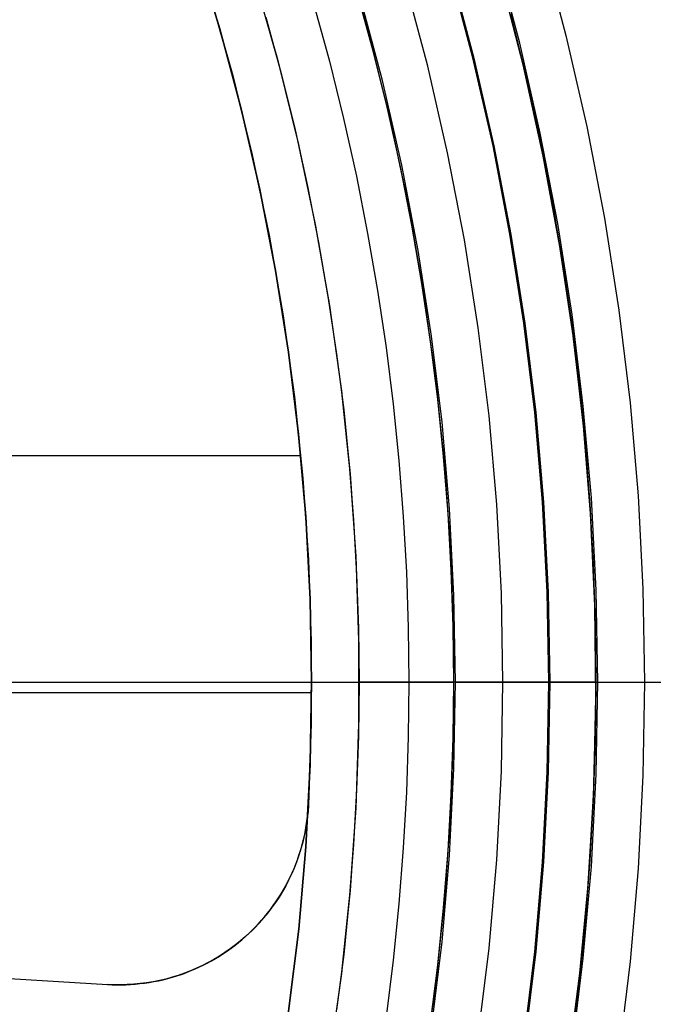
# Model space of a CAD drawing. Header units: millimetres. Extents: x -356 to 356, y -410 to 410.
# Tile 71 of 126: x 21.92 to 28.61, y -3.4 to 6.99. Entities that reach past the tile are written whole.
import ezdxf

# ---------------------------------------------------------------- set-up
doc = ezdxf.new("R2010")
doc.units = ezdxf.units.MM
doc.header["$MEASUREMENT"] = 0
doc.layers.add('1', color=7, linetype='Continuous')

msp = doc.modelspace()

# ---------------------------------------------------------------- linework, layer by layer
at = {"layer": '1', "color": 252, "extrusion": (-0.000237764, 0, 1)}
for points in [[(27.502, 0), (27.486, 0.95), (27.437, 1.899), (27.355, 2.846), (27.24, 3.789), (27.093, 4.728), (26.914, 5.661), (26.702, 6.587), (26.459, 7.506), (26.184, 8.416), (25.878, 9.315), (25.541, 10.204), (25.174, 11.08), (24.776, 11.943), (24.349, 12.792), (23.893, 13.626), (23.409, 14.443), (22.896, 15.243), (22.356, 16.025), (21.79, 16.788), (21.197, 17.531), (20.58, 18.253), (19.937, 18.953), (19.271, 19.631), (18.582, 20.285), (17.871, 20.915), (17.138, 21.521), (16.385, 22.1), (15.613, 22.653), (14.822, 23.179), (14.013, 23.678), (13.187, 24.148), (12.346, 24.59), (11.49, 25.002), (10.62, 25.385), (9.737, 25.737), (8.843, 26.059), (7.938, 26.349), (7.024, 26.608), (6.101, 26.836), (5.172, 27.031), (4.235, 27.194), (3.294, 27.325), (2.349, 27.423), (1.401, 27.489), (0.452, 27.522), (-0.499, 27.522), (-1.448, 27.489), (-2.396, 27.423), (-3.341, 27.325), (-4.283, 27.194), (-5.219, 27.031), (-6.149, 26.836), (-7.071, 26.608), (-7.985, 26.349), (-8.89, 26.059), (-9.784, 25.737), (-10.667, 25.385), (-11.537, 25.002), (-12.393, 24.59), (-13.234, 24.148), (-14.06, 23.678), (-14.869, 23.179), (-15.66, 22.653), (-16.433, 22.1), (-17.186, 21.521), (-17.918, 20.915), (-18.629, 20.285), (-19.319, 19.631), (-19.985, 18.953), (-20.627, 18.253), (-21.245, 17.531), (-21.837, 16.788), (-22.404, 16.025), (-22.943, 15.243), (-23.456, 14.443), (-23.94, 13.626), (-24.396, 12.792), (-24.823, 11.943), (-25.221, 11.08), (-25.588, 10.204), (-25.925, 9.315), (-26.231, 8.416), (-26.506, 7.506), (-26.75, 6.587), (-26.961, 5.661), (-27.14, 4.728), (-27.287, 3.789), (-27.402, 2.846), (-27.484, 1.899), (-27.533, 0.95), (-27.549, 0)], [(-27.549, 0), (-27.533, -0.95), (-27.484, -1.899), (-27.402, -2.846), (-27.287, -3.789), (-27.14, -4.728), (-26.961, -5.661), (-26.75, -6.587), (-26.506, -7.506), (-26.231, -8.416), (-25.925, -9.315), (-25.588, -10.204), (-25.221, -11.08), (-24.823, -11.943), (-24.396, -12.792), (-23.94, -13.626), (-23.456, -14.443), (-22.943, -15.243), (-22.404, -16.025), (-21.837, -16.788), (-21.245, -17.531), (-20.627, -18.253), (-19.985, -18.953), (-19.319, -19.631), (-18.629, -20.285), (-17.918, -20.915), (-17.186, -21.521), (-16.433, -22.1), (-15.66, -22.653), (-14.869, -23.179), (-14.06, -23.678), (-13.234, -24.148), (-12.393, -24.59), (-11.537, -25.002), (-10.667, -25.385), (-9.784, -25.737), (-8.89, -26.059), (-7.985, -26.349), (-7.071, -26.608), (-6.149, -26.836), (-5.219, -27.031), (-4.283, -27.194), (-3.341, -27.325), (-2.396, -27.423), (-1.448, -27.489), (-0.499, -27.522), (0.452, -27.522), (1.401, -27.489), (2.349, -27.423), (3.294, -27.325), (4.235, -27.194), (5.172, -27.031), (6.101, -26.836), (7.024, -26.608), (7.938, -26.349), (8.843, -26.059), (9.737, -25.737), (10.62, -25.385), (11.49, -25.002), (12.346, -24.59), (13.187, -24.148), (14.013, -23.678), (14.822, -23.179), (15.613, -22.653), (16.385, -22.1), (17.138, -21.521), (17.871, -20.915), (18.582, -20.285), (19.271, -19.631), (19.937, -18.953), (20.58, -18.253), (21.197, -17.531), (21.79, -16.788), (22.356, -16.025), (22.896, -15.243), (23.409, -14.443), (23.893, -13.626), (24.349, -12.792), (24.776, -11.943), (25.174, -11.08), (25.541, -10.204), (25.878, -9.315), (26.184, -8.416), (26.459, -7.506), (26.702, -6.587), (26.914, -5.661), (27.093, -4.728), (27.24, -3.789), (27.355, -2.846), (27.437, -1.899), (27.486, -0.95), (27.502, 0)]]:
    msp.add_lwpolyline(points, dxfattribs=at)
at = {"layer": '1', "color": 252, "extrusion": (-8.22423e-05, 0, 1)}
for points in [[(26.518, 0), (26.502, 0.916), (26.455, 1.83), (26.376, 2.742), (26.265, 3.651), (26.124, 4.556), (25.951, 5.455), (25.747, 6.348), (25.512, 7.233), (25.248, 8.11), (24.953, 8.977), (24.628, 9.833), (24.274, 10.677), (23.891, 11.509), (23.479, 12.327), (23.04, 13.131), (22.573, 13.918), (22.079, 14.689), (21.559, 15.443), (21.013, 16.178), (20.442, 16.894), (19.847, 17.59), (19.228, 18.265), (18.586, 18.918), (17.922, 19.548), (17.236, 20.156), (16.53, 20.739), (15.805, 21.297), (15.06, 21.83), (14.298, 22.337), (13.518, 22.818), (12.723, 23.271), (11.912, 23.697), (11.087, 24.094), (10.249, 24.463), (9.398, 24.802), (8.536, 25.112), (7.665, 25.392), (6.784, 25.642), (5.894, 25.861), (4.998, 26.049), (4.096, 26.206), (3.189, 26.332), (2.278, 26.427), (1.365, 26.49), (0.45, 26.522), (-0.466, 26.522), (-1.381, 26.49), (-2.295, 26.427), (-3.206, 26.332), (-4.112, 26.206), (-5.015, 26.049), (-5.911, 25.861), (-6.8, 25.642), (-7.681, 25.392), (-8.553, 25.112), (-9.414, 24.802), (-10.265, 24.463), (-11.103, 24.094), (-11.928, 23.697), (-12.739, 23.271), (-13.535, 22.818), (-14.314, 22.337), (-15.077, 21.83), (-15.821, 21.297), (-16.547, 20.739), (-17.253, 20.156), (-17.938, 19.548), (-18.602, 18.918), (-19.244, 18.265), (-19.863, 17.59), (-20.458, 16.894), (-21.029, 16.178), (-21.575, 15.443), (-22.095, 14.689), (-22.589, 13.918), (-23.056, 13.131), (-23.496, 12.327), (-23.907, 11.509), (-24.29, 10.677), (-24.644, 9.833), (-24.969, 8.977), (-25.264, 8.11), (-25.529, 7.233), (-25.763, 6.348), (-25.967, 5.455), (-26.14, 4.556), (-26.282, 3.651), (-26.392, 2.742), (-26.471, 1.83), (-26.518, 0.916), (-26.534, 0)], [(-26.534, 0), (-26.518, -0.916), (-26.471, -1.83), (-26.392, -2.742), (-26.282, -3.651), (-26.14, -4.556), (-25.967, -5.455), (-25.763, -6.348), (-25.529, -7.233), (-25.264, -8.11), (-24.969, -8.977), (-24.644, -9.833), (-24.29, -10.677), (-23.907, -11.509), (-23.496, -12.327), (-23.056, -13.131), (-22.589, -13.918), (-22.095, -14.689), (-21.575, -15.443), (-21.029, -16.178), (-20.458, -16.894), (-19.863, -17.59), (-19.244, -18.265), (-18.602, -18.918), (-17.938, -19.548), (-17.253, -20.156), (-16.547, -20.739), (-15.821, -21.297), (-15.077, -21.83), (-14.314, -22.337), (-13.535, -22.818), (-12.739, -23.271), (-11.928, -23.697), (-11.103, -24.094), (-10.265, -24.463), (-9.414, -24.802), (-8.553, -25.112), (-7.681, -25.392), (-6.8, -25.642), (-5.911, -25.861), (-5.015, -26.049), (-4.112, -26.206), (-3.206, -26.332), (-2.295, -26.427), (-1.381, -26.49), (-0.466, -26.522), (0.45, -26.522), (1.365, -26.49), (2.278, -26.427), (3.189, -26.332), (4.096, -26.206), (4.998, -26.049), (5.894, -25.861), (6.784, -25.642), (7.665, -25.392), (8.536, -25.112), (9.398, -24.802), (10.249, -24.463), (11.087, -24.094), (11.912, -23.697), (12.723, -23.271), (13.518, -22.818), (14.298, -22.337), (15.06, -21.83), (15.805, -21.297), (16.53, -20.739), (17.236, -20.156), (17.922, -19.548), (18.586, -18.918), (19.228, -18.265), (19.847, -17.59), (20.442, -16.894), (21.013, -16.178), (21.559, -15.443), (22.079, -14.689), (22.573, -13.918), (23.04, -13.131), (23.479, -12.327), (23.891, -11.509), (24.274, -10.677), (24.628, -9.833), (24.953, -8.977), (25.248, -8.11), (25.512, -7.233), (25.747, -6.348), (25.951, -5.455), (26.124, -4.556), (26.265, -3.651), (26.376, -2.742), (26.455, -1.83), (26.502, -0.916), (26.518, 0)]]:
    msp.add_lwpolyline(points, dxfattribs=at)
at = {"layer": '1', "color": 252}
for points in [[(23.495, -8.544), (23.778, -7.719), (24.033, -6.885), (24.259, -6.042), (24.455, -5.192), (24.621, -4.336), (24.757, -3.474), (24.864, -2.608), (24.939, -1.739), (24.985, -0.868), (25, 0.004), (24.985, 0.876), (24.939, 1.747), (24.863, 2.616), (24.756, 3.482), (24.62, 4.344), (24.453, 5.2), (24.257, 6.05), (24.031, 6.893), (23.776, 7.727)], [(23.776, 7.727), (24.031, 6.893), (24.257, 6.05), (24.453, 5.2), (24.62, 4.344), (24.756, 3.482), (24.863, 2.616), (24.939, 1.747), (24.985, 0.876), (25, 0.004), (24.985, -0.868), (24.939, -1.739), (24.864, -2.608), (24.757, -3.474), (24.621, -4.336), (24.455, -5.192), (24.259, -6.042), (24.033, -6.885), (23.778, -7.719), (23.495, -8.544)], [(23.776, 7.727), (24.031, 6.893), (24.257, 6.05), (24.453, 5.2), (24.62, 4.344), (24.756, 3.482), (24.863, 2.616), (24.939, 1.747), (24.985, 0.876), (25, 0.004), (24.985, -0.868), (24.939, -1.739), (24.864, -2.608), (24.757, -3.474), (24.621, -4.336), (24.455, -5.192), (24.259, -6.042), (24.033, -6.885), (23.778, -7.719), (23.495, -8.544)], [(25.348, 7.73), (25.601, 6.843), (25.824, 5.947), (26.015, 5.044), (26.175, 4.136), (26.303, 3.222), (26.4, 2.304), (26.464, 1.384), (26.496, 0.461), (26.496, -0.461), (26.464, -1.384), (26.4, -2.304), (26.303, -3.222), (26.175, -4.136)], [(27.432, 7.775), (27.684, 6.823), (27.903, 5.864), (28.089, 4.897), (28.241, 3.925), (28.36, 2.948), (28.444, 1.967), (28.495, 0.984), (28.512, 0)], [(25.367, 7.665), (25.617, 6.785), (25.836, 5.897), (26.024, 5.002), (26.181, 4.1), (26.307, 3.194), (26.401, 2.284), (26.464, 1.372), (26.496, 0.457), (26.496, -0.457), (26.464, -1.372), (26.401, -2.284), (26.307, -3.194), (26.181, -4.1)], [(28.019, 0), (28.002, 0.972), (27.952, 1.944), (27.867, 2.913), (27.749, 3.878), (27.598, 4.839), (27.413, 5.794), (27.196, 6.742), (26.946, 7.682)], [(24.213, -14.062), (24.686, -13.214), (25.129, -12.35), (25.543, -11.471), (25.925, -10.578), (26.276, -9.672), (26.596, -8.755), (26.884, -7.827), (27.139, -6.89), (27.362, -5.945), (27.551, -4.992), (27.708, -4.033), (27.831, -3.07), (27.921, -2.103), (27.977, -1.133), (28, -0.162), (27.988, 0.809), (27.943, 1.78), (27.865, 2.748), (27.753, 3.713), (27.607, 4.673), (27.429, 5.628), (27.217, 6.576), (26.972, 7.516)], [(26.47, 7.502), (26.713, 6.584), (26.924, 5.658), (27.103, 4.725), (27.25, 3.787), (27.365, 2.844), (27.447, 1.898), (27.496, 0.95), (27.512, 0)], [(24.167, -14.14), (24.644, -13.293), (25.09, -12.429), (25.506, -11.551), (25.892, -10.659), (26.246, -9.754), (26.569, -8.837), (26.86, -7.91), (27.118, -6.973), (27.344, -6.027), (27.536, -5.075), (27.696, -4.116), (27.822, -3.152), (27.915, -2.185), (27.974, -1.215), (27.999, -0.243), (27.991, 0.729), (27.948, 1.7), (27.873, 2.669), (27.763, 3.635), (27.62, 4.596), (27.444, 5.552), (27.235, 6.501), (26.993, 7.442)], [(24.394, 7.428), (24.638, 6.575), (24.851, 5.715), (25.035, 4.847), (25.188, 3.974), (25.311, 3.096), (25.404, 2.214), (25.465, 1.329), (25.496, 0.443), (25.496, -0.443), (25.465, -1.329), (25.404, -2.214), (25.311, -3.096), (25.188, -3.974)], [(27.019, 0), (27.003, 0.938), (26.954, 1.874), (26.873, 2.809), (26.759, 3.74), (26.613, 4.666), (26.435, 5.587), (26.225, 6.501), (25.984, 7.407)], [(24.41, 7.376), (24.65, 6.529), (24.861, 5.674), (25.042, 4.813), (25.193, 3.946), (25.314, 3.074), (25.405, 2.198), (25.466, 1.32), (25.496, 0.44), (25.496, -0.44), (25.466, -1.32), (25.405, -2.198), (25.314, -3.074), (25.193, -3.946)], [(26.255, -3.596), (26.331, -2.987), (26.393, -2.381), (26.44, -1.779), (26.474, -1.181), (26.493, -0.588), (26.5, 0), (26.493, 0.588), (26.474, 1.181), (26.44, 1.779), (26.393, 2.381), (26.331, 2.987), (26.255, 3.596), (26.164, 4.208), (26.058, 4.822), (25.936, 5.438), (25.799, 6.055), (25.646, 6.673), (25.477, 7.292)], [(23.931, 7.232), (24.167, 6.401), (24.373, 5.563), (24.551, 4.718), (24.699, 3.867), (24.818, 3.012), (24.907, 2.153), (24.967, 1.292), (24.996, 0.428), (24.996, -0.435), (24.966, -1.298)], [(24.966, -1.298), (24.993, -0.606), (25, 0.091), (24.987, 0.792), (24.955, 1.495), (24.903, 2.201), (24.83, 2.909), (24.737, 3.617), (24.623, 4.325), (24.488, 5.031), (24.333, 5.736), (24.157, 6.437), (23.96, 7.135)], [(24.966, -1.298), (24.993, -0.606), (25, 0.091), (24.987, 0.792), (24.955, 1.495), (24.903, 2.201), (24.83, 2.909), (24.737, 3.617), (24.623, 4.325), (24.488, 5.031), (24.333, 5.736), (24.157, 6.437), (23.96, 7.135)], [(25.021, 7.161), (25.187, 6.554), (25.337, 5.947), (25.472, 5.341), (25.591, 4.736), (25.696, 4.133), (25.785, 3.532), (25.86, 2.933), (25.921, 2.339), (25.967, 1.747), (26, 1.16), (26.02, 0.578), (26.026, 0)], [(25.021, 7.161), (25.187, 6.554), (25.337, 5.947), (25.472, 5.341), (25.591, 4.736), (25.696, 4.133), (25.785, 3.532), (25.86, 2.933), (25.921, 2.339), (25.967, 1.747), (26, 1.16), (26.02, 0.578), (26.026, 0)], [(24.516, 7.017), (24.678, 6.422), (24.825, 5.827), (24.957, 5.233), (25.074, 4.64), (25.176, 4.049), (25.264, 3.46), (25.338, 2.874), (25.397, 2.291), (25.442, 1.712), (25.475, 1.137), (25.494, 0.566), (25.5, 0), (25.494, -0.566), (25.475, -1.137), (25.442, -1.712), (25.397, -2.291), (25.338, -2.874), (25.264, -3.46)], [(27.098, 7.051), (27.259, 6.398), (27.404, 5.746), (27.533, 5.095), (27.645, 4.446), (27.741, 3.799), (27.822, 3.156), (27.887, 2.516), (27.937, 1.88), (27.972, 1.248), (27.993, 0.621), (28, 0), (27.993, -0.621), (27.972, -1.248), (27.937, -1.88), (27.887, -2.516), (27.822, -3.156), (27.741, -3.799)], [(27.098, 7.051), (27.259, 6.398), (27.404, 5.746), (27.533, 5.095), (27.645, 4.446), (27.741, 3.799), (27.822, 3.156), (27.887, 2.516), (27.937, 1.88), (27.972, 1.248), (27.993, 0.621), (28, 0), (27.993, -0.621), (27.972, -1.248), (27.937, -1.88), (27.887, -2.516), (27.822, -3.156), (27.741, -3.799)], [(7.109, 2.39), (24.885, 2.39)], [(7.109, 2.39), (24.885, 2.39)], [(26.026, 0), (26.02, -0.578), (26, -1.16), (25.967, -1.747), (25.921, -2.339), (25.86, -2.933), (25.785, -3.532), (25.696, -4.133), (25.591, -4.736), (25.472, -5.341), (25.337, -5.947), (25.187, -6.554), (25.021, -7.161), (24.84, -7.768), (24.642, -8.374), (24.428, -8.978), (24.199, -9.58), (23.953, -10.179), (23.691, -10.775), (23.413, -11.367), (23.118, -11.954), (22.808, -12.535), (22.482, -13.111), (22.141, -13.68)], [(26.026, 0), (26.02, -0.578), (26, -1.16), (25.967, -1.747), (25.921, -2.339), (25.86, -2.933), (25.785, -3.532), (25.696, -4.133), (25.591, -4.736), (25.472, -5.341), (25.337, -5.947), (25.187, -6.554), (25.021, -7.161), (24.84, -7.768), (24.642, -8.374), (24.428, -8.978), (24.199, -9.58), (23.953, -10.179), (23.691, -10.775), (23.413, -11.367), (23.118, -11.954), (22.808, -12.535), (22.482, -13.111), (22.141, -13.68)], [(5, 0), (26.026, 0)], [(5, 0), (26.026, 0)], [(22.958, -14.247), (23.438, -13.442), (23.891, -12.62), (24.314, -11.783), (24.709, -10.932), (25.073, -10.068), (25.407, -9.192), (25.711, -8.305), (25.984, -7.407), (26.225, -6.501), (26.435, -5.587), (26.613, -4.666), (26.759, -3.74), (26.873, -2.809), (26.954, -1.874), (27.003, -0.938), (27.019, 0)], [(27.512, 0), (27.496, -0.95), (27.447, -1.898), (27.365, -2.844), (27.25, -3.787), (27.103, -4.725), (26.924, -5.658), (26.713, -6.584), (26.47, -7.502), (26.195, -8.411), (25.889, -9.311), (25.552, -10.199), (25.185, -11.074), (24.788, -11.937), (24.361, -12.786), (23.905, -13.619)], [(24.306, -13.939), (24.775, -13.087), (25.214, -12.22), (25.623, -11.337), (26.001, -10.441), (26.348, -9.532), (26.663, -8.612), (26.946, -7.682), (27.196, -6.742), (27.413, -5.794), (27.598, -4.839), (27.749, -3.878), (27.867, -2.913), (27.952, -1.944), (28.002, -0.972), (28.019, 0)], [(28.512, 0), (28.495, -0.984), (28.444, -1.967), (28.36, -2.948), (28.241, -3.925), (28.089, -4.897), (27.903, -5.864), (27.684, -6.823), (27.432, -7.775), (27.147, -8.717), (26.83, -9.649), (26.481, -10.569), (26.1, -11.477), (25.689, -12.371), (25.246, -13.25), (24.774, -14.114)], [(25.5, 0), (26.5, 0)], [(27.512, 0), (28.512, 0)], [(28, 0), (61, 0)], [(28, 0), (61, 0)], [(19.746, -0.109), (25, -0.109)], [(19.746, -0.109), (25, -0.109)], [(22.847, -3.191), (22.896, -3.193), (22.944, -3.194), (22.993, -3.194), (23.041, -3.193), (23.09, -3.191), (23.139, -3.187), (23.188, -3.182), (23.238, -3.176), (23.287, -3.169), (23.336, -3.16), (23.384, -3.151), (23.433, -3.14), (23.481, -3.127), (23.53, -3.114), (23.577, -3.099), (23.625, -3.084), (23.672, -3.067), (23.718, -3.048), (23.765, -3.029), (23.81, -3.009), (23.855, -2.987), (23.899, -2.965), (23.943, -2.941), (23.986, -2.916), (24.028, -2.891), (24.07, -2.864), (24.111, -2.836), (24.15, -2.808), (24.189, -2.779), (24.228, -2.748), (24.265, -2.718), (24.301, -2.686), (24.337, -2.653), (24.372, -2.62), (24.406, -2.585), (24.44, -2.55), (24.472, -2.513), (24.504, -2.476), (24.535, -2.438), (24.566, -2.399), (24.595, -2.359), (24.623, -2.318), (24.651, -2.276), (24.677, -2.234), (24.703, -2.191), (24.727, -2.148), (24.75, -2.103), (24.773, -2.058), (24.794, -2.013), (24.814, -1.967), (24.832, -1.921), (24.85, -1.874), (24.866, -1.827), (24.881, -1.78), (24.895, -1.732), (24.908, -1.684), (24.92, -1.636), (24.93, -1.588), (24.939, -1.539), (24.947, -1.491), (24.953, -1.443), (24.959, -1.394), (24.963, -1.346), (24.966, -1.298)], [(22.847, -3.191), (22.896, -3.193), (22.944, -3.194), (22.993, -3.194), (23.041, -3.193), (23.09, -3.191), (23.139, -3.187), (23.188, -3.182), (23.238, -3.176), (23.287, -3.169), (23.336, -3.16), (23.384, -3.151), (23.433, -3.14), (23.481, -3.127), (23.53, -3.114), (23.577, -3.099), (23.625, -3.084), (23.672, -3.067), (23.718, -3.048), (23.765, -3.029), (23.81, -3.009), (23.855, -2.987), (23.899, -2.965), (23.943, -2.941), (23.986, -2.916), (24.028, -2.891), (24.07, -2.864), (24.111, -2.836), (24.15, -2.808), (24.189, -2.779), (24.228, -2.748), (24.265, -2.718), (24.301, -2.686), (24.337, -2.653), (24.372, -2.62), (24.406, -2.585), (24.44, -2.55), (24.472, -2.513), (24.504, -2.476), (24.535, -2.438), (24.566, -2.399), (24.595, -2.359), (24.623, -2.318), (24.651, -2.276), (24.677, -2.234), (24.703, -2.191), (24.727, -2.148), (24.75, -2.103), (24.773, -2.058), (24.794, -2.013), (24.814, -1.967), (24.832, -1.921), (24.85, -1.874), (24.866, -1.827), (24.881, -1.78), (24.895, -1.732), (24.908, -1.684), (24.92, -1.636), (24.93, -1.588), (24.939, -1.539), (24.947, -1.491), (24.953, -1.443), (24.959, -1.394), (24.963, -1.346), (24.966, -1.298)], [(24.966, -1.298), (24.962, -1.367), (24.954, -1.435), (24.945, -1.503), (24.933, -1.571), (24.919, -1.638), (24.903, -1.704), (24.884, -1.771), (24.863, -1.836), (24.84, -1.901), (24.815, -1.964), (24.787, -2.027), (24.757, -2.089), (24.726, -2.15), (24.692, -2.21), (24.656, -2.269), (24.618, -2.326), (24.578, -2.382), (24.537, -2.436), (24.493, -2.489), (24.448, -2.541), (24.4, -2.591), (24.352, -2.639), (24.301, -2.686), (24.249, -2.731), (24.196, -2.774), (24.141, -2.815), (24.084, -2.854), (24.027, -2.892), (23.968, -2.927), (23.908, -2.96), (23.847, -2.991), (23.784, -3.02), (23.721, -3.047), (23.657, -3.072), (23.592, -3.095), (23.527, -3.115), (23.46, -3.133), (23.394, -3.149), (23.326, -3.162), (23.258, -3.173), (23.19, -3.182), (23.122, -3.188), (23.053, -3.192), (22.985, -3.194), (22.916, -3.194), (22.847, -3.191)], [(20.43, -3.043), (22.847, -3.191)], [(20.43, -3.043), (22.847, -3.191)], [(20.43, -3.043), (22.847, -3.191)]]:
    msp.add_lwpolyline(points, dxfattribs=at)
at = {"layer": '1', "color": 252, "extrusion": (1, 0, 0)}
for points in [[(0, -325.902), (0, -327.902)], [(0, -327.902), (0, -329.902)], [(0, -43.919), (0, -56.419)], [(0, -43.919), (0, -56.419)], [(-1.298, -327.902), (-1.298, -325.902)], [(-3.191, -325.902), (-3.191, -327.902)], [(-3.194, -325.902), (-3.194, -327.902)]]:
    msp.add_lwpolyline(points, dxfattribs=at)
at = {"layer": '1', "color": 252, "extrusion": (0, 1, 0)}
for points in [[(-28, -41.419), (-27.915, -41.421), (-27.829, -41.425), (-27.744, -41.432), (-27.66, -41.442), (-27.575, -41.456), (-27.491, -41.471), (-27.408, -41.49), (-27.326, -41.512), (-27.244, -41.536), (-27.163, -41.564), (-27.083, -41.593), (-27.004, -41.626), (-26.926, -41.662), (-26.85, -41.699), (-26.775, -41.74), (-26.701, -41.783), (-26.629, -41.829), (-26.558, -41.877), (-26.489, -41.927), (-26.422, -41.98), (-26.357, -42.035), (-26.294, -42.092), (-26.232, -42.151), (-26.173, -42.213), (-26.116, -42.276), (-26.061, -42.341), (-26.008, -42.409), (-25.958, -42.477), (-25.91, -42.548), (-25.864, -42.62), (-25.821, -42.694), (-25.78, -42.769), (-25.742, -42.845), (-25.707, -42.923), (-25.674, -43.002), (-25.644, -43.082), (-25.617, -43.163), (-25.593, -43.245), (-25.571, -43.327), (-25.552, -43.411), (-25.536, -43.494), (-25.523, -43.579), (-25.513, -43.664), (-25.506, -43.749), (-25.501, -43.834), (-25.5, -43.919)], [(-27.526, -99.513), (-27.525, -99.564), (-27.522, -99.615), (-27.517, -99.666), (-27.511, -99.716), (-27.503, -99.767), (-27.493, -99.817), (-27.482, -99.866), (-27.469, -99.916), (-27.454, -99.965), (-27.437, -100.013), (-27.419, -100.06), (-27.4, -100.108), (-27.378, -100.154), (-27.355, -100.199), (-27.331, -100.244), (-27.305, -100.288), (-27.278, -100.331), (-27.249, -100.373), (-27.218, -100.414), (-27.187, -100.454), (-27.154, -100.493), (-27.119, -100.531), (-27.084, -100.567), (-27.047, -100.602), (-27.009, -100.636), (-26.97, -100.669), (-26.93, -100.7), (-26.888, -100.73), (-26.846, -100.759), (-26.803, -100.786), (-26.759, -100.812), (-26.714, -100.836), (-26.668, -100.858), (-26.621, -100.879), (-26.574, -100.898), (-26.526, -100.916), (-26.478, -100.932), (-26.429, -100.946), (-26.38, -100.959), (-26.33, -100.97), (-26.28, -100.979), (-26.229, -100.987), (-26.179, -100.993), (-26.128, -100.997), (-26.077, -100.999), (-26.026, -101)], [(-26.526, -99.504), (-26.526, -99.521), (-26.525, -99.538), (-26.523, -99.555), (-26.521, -99.572), (-26.518, -99.589), (-26.515, -99.606), (-26.511, -99.622), (-26.507, -99.639), (-26.502, -99.655), (-26.496, -99.671), (-26.49, -99.687), (-26.484, -99.703), (-26.477, -99.718), (-26.469, -99.733), (-26.461, -99.748), (-26.452, -99.763), (-26.443, -99.777), (-26.434, -99.791), (-26.423, -99.805), (-26.413, -99.818), (-26.402, -99.831), (-26.39, -99.844), (-26.379, -99.856), (-26.366, -99.867), (-26.354, -99.879), (-26.341, -99.89), (-26.327, -99.9), (-26.313, -99.91), (-26.299, -99.92), (-26.285, -99.929), (-26.27, -99.937), (-26.255, -99.945), (-26.24, -99.953), (-26.224, -99.96), (-26.209, -99.966), (-26.193, -99.972), (-26.177, -99.977), (-26.16, -99.982), (-26.144, -99.986), (-26.127, -99.99), (-26.111, -99.993), (-26.094, -99.996), (-26.077, -99.998), (-26.06, -99.999), (-26.043, -100), (-26.026, -100)], [(-28, -42.419), (-27.949, -42.42), (-27.898, -42.423), (-27.847, -42.427), (-27.796, -42.433), (-27.745, -42.441), (-27.695, -42.451), (-27.645, -42.462), (-27.595, -42.475), (-27.546, -42.489), (-27.498, -42.506), (-27.45, -42.524), (-27.402, -42.543), (-27.356, -42.565), (-27.31, -42.587), (-27.265, -42.612), (-27.221, -42.638), (-27.177, -42.665), (-27.135, -42.694), (-27.094, -42.724), (-27.053, -42.756), (-27.014, -42.789), (-26.976, -42.823), (-26.939, -42.859), (-26.904, -42.895), (-26.869, -42.933), (-26.836, -42.973), (-26.805, -43.013), (-26.775, -43.054), (-26.746, -43.097), (-26.718, -43.14), (-26.693, -43.184), (-26.668, -43.229), (-26.645, -43.275), (-26.624, -43.322), (-26.605, -43.369), (-26.587, -43.417), (-26.57, -43.465), (-26.556, -43.514), (-26.543, -43.564), (-26.531, -43.614), (-26.522, -43.664), (-26.514, -43.715), (-26.508, -43.766), (-26.503, -43.817), (-26.501, -43.868), (-26.5, -43.919)], [(-26.526, -99.504), (-27.512, -43)], [(-27.526, -99.513), (-28.512, -43)]]:
    msp.add_lwpolyline(points, dxfattribs=at)

doc.saveas('drawing.dxf')
